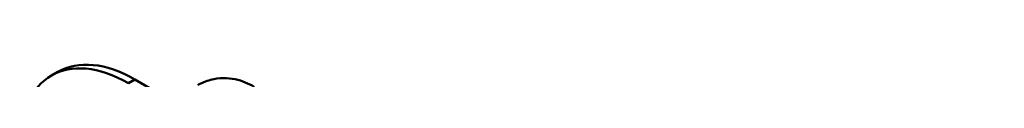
# Model space of a CAD drawing. Header units: millimetres. Extents: x 20 to 833, y 20 to 574.
# Tile 4 of 7: x 182.81 to 226.37, y 151.14 to 152.51. Entities that reach past the tile are written whole.
import ezdxf

# ---------------------------------------------------------------- set-up
doc = ezdxf.new("R2010")
doc.units = ezdxf.units.MM
doc.header["$LTSCALE"] = 2
doc.layers.add('Sichtbare Kanten(DIN)', color=7, linetype='Continuous', lineweight=50)
doc.layers.add('Sichtbare tangentiale Kanten(DIN)', color=7, linetype='Continuous', lineweight=50)

msp = doc.modelspace()

# ---------------------------------------------------------------- linework, layer by layer
at = {"layer": 'Sichtbare Kanten(DIN)'}
for p, q in [((184.223, 151.313), (184.506, 151.477)), ((226.372, 128.931), (187.906, 151.14))]:
    msp.add_line(p, q, dxfattribs=at)
for centre, end_param in [((187.623, 145.424), 7.068583), ((187.906, 145.588), 6.283185)]:
    msp.add_ellipse(centre, major_axis=(-3.4, 5.889), ratio=0.57735, start_param=5.497787, end_param=end_param, dxfattribs=at)
msp.add_open_spline([(190.69, 150.89), (190.868, 150.993), (191.06, 151.071), (191.445, 151.171), (191.637, 151.195), (192.004, 151.199), (192.178, 151.18), (192.503, 151.114), (192.655, 151.067), (192.937, 150.956), (193.067, 150.891), (193.19, 150.821)], degree=3, knots=[3.9269908, 3.9269908, 3.9269908, 3.9269908, 4.0840704, 4.0840704, 4.2411501, 4.2411501, 4.3982297, 4.3982297, 4.5553093, 4.5553093, 4.712389, 4.712389, 4.712389, 4.712389], dxfattribs=at)
at = {"layer": 'Sichtbare tangentiale Kanten(DIN)'}
msp.add_line((187.623, 150.977), (187.906, 151.14), dxfattribs=at)

doc.saveas('drawing.dxf')
